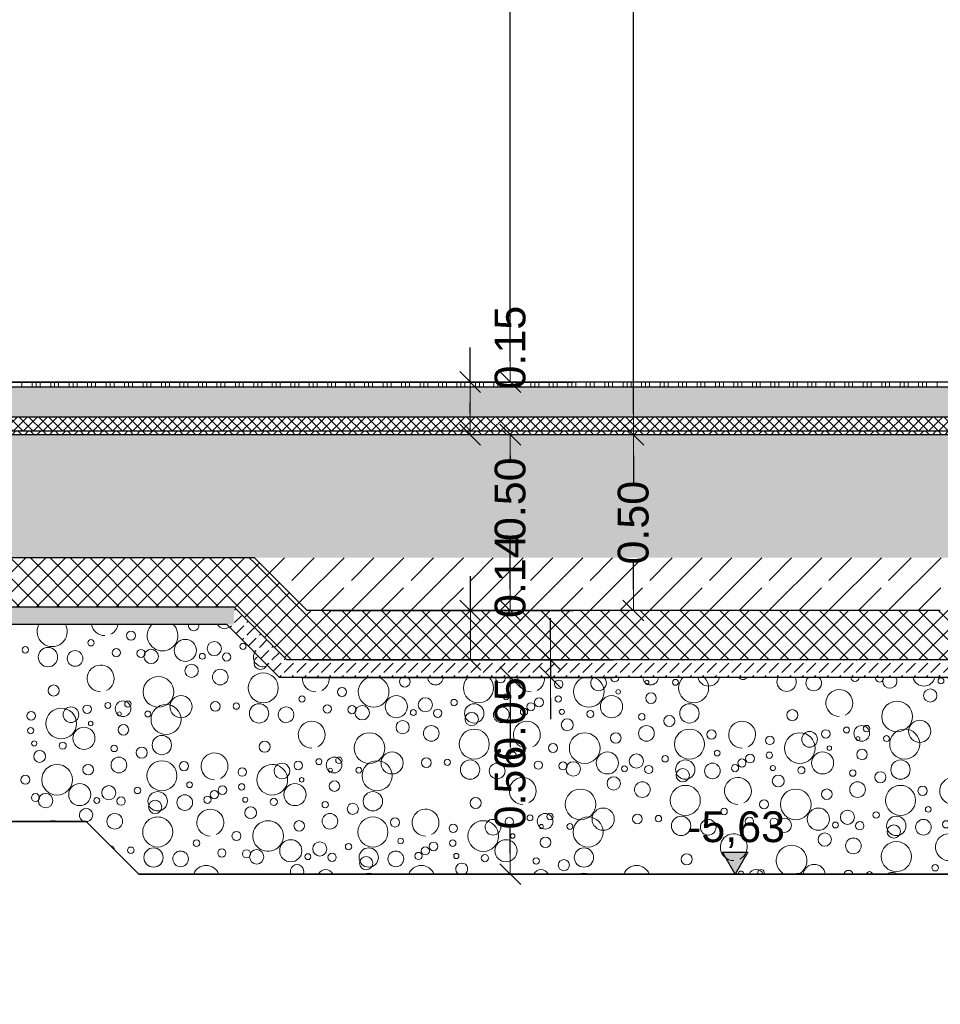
# Model space of a CAD drawing. Header units: metres. Extents: x -12 to 62.3, y -22.2 to 2.8.
# Tile 39 of 214: x 17.6 to 20.3, y -16.2 to -13.4. Entities that reach past the tile are written whole.
import ezdxf

# ---------------------------------------------------------------- set-up
doc = ezdxf.new("R2010")
doc.units = ezdxf.units.M
doc.header["$LTSCALE"] = 20
doc.header["$MEASUREMENT"] = 0
doc.linetypes.add('Strichlinie', pattern=[0.2, 0.15, -0.05])
doc.layers.get('0').update_dxf_attribs({"color": 8, "lineweight": 9})
doc.layers.get('Defpoints').update_dxf_attribs({"color": 8, "lineweight": 9})
for name, color, linetype in [('EG__..___A_____ZEICHNEN', 8, 'Continuous'), ('Neubau__ GHIW - druckfeste Dämmung u BP', 8, 'Continuous'), ('Neubau_A - Bodenaustausch', 8, 'Continuous'), ('Neubau_A - Sauberkeitsschicht', 8, 'Continuous'), ('Neubau_A-Bodenplatte', 8, 'Continuous'), ('Neubau_B-Bodenaufbau', 8, 'Continuous'), ('Neubau_T-Bemaßung', 8, 'Continuous')]:
    doc.layers.add(name, color=color, linetype=linetype)
doc.layers.add('S-Linien _ Schraffuren.2D', color=8, linetype='Continuous', lineweight=9)
doc.styles.add('ERSTELLTER_STIL_2', font='arial.ttf')
doc.dimstyles.new('ERSTELLTER_STIL__1', dxfattribs={"dimtxt": 0.0875, "dimasz": 0.059375, "dimexe": 0.18, "dimexo": 0.0625, "dimgap": 0, "dimtad": 1, "dimzin": 0, "dimdsep": 46, "dimtxsty": 'ERSTELLTER_STIL_2', "dimblk": 'ARROWHEAD_6', "dimblk1": 'ARROWHEAD_6', "dimblk2": 'ARROWHEAD_6', "dimcen": 0.09, "dimclrd": 7, "dimclre": 7, "dimclrt": 7, "dimazin": 0, "dimtfac": 1, "dimtdec": 4, "dimtmove": 0, "dimatfit": 3, "dimfxl": 1, "dimtolj": 1, "dimtzin": 0, "dimarcsym": 0})
pattern_1 = [(45, (2952.9134, -10.175), (-0.0353553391, 0.0353553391), [0.0375, -0.0125]), (45, (2952.9134, -10.139645), (-0.0353553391, 0.0353553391), [0.0375, -0.0125])]
pattern_2 = [(45, (2952.9134, -10.175), (-0.0848528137, 0.0848528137), []), (45, (2952.87097, -10.13257), (-0.0848528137, 0.0848528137), [0.09, -0.03])]
pattern_3 = [(45, (2952.9134, -10.175), (-0.02828427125, 0.02828427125), []), (135, (2952.9134, -10.175), (0.02828427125, 0.02828427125), [])]
pattern_4 = [(135, (2952.9134, -10.175), (0.02828427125, 0.02828427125), []), (225, (2952.9134, -10.175), (-0.02828427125, 0.02828427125), [])]

# ---------------------------------------------------------------- blocks, each defined once
blk = doc.blocks.new('*X370', base_point=(-18420.1572, 0))
at = {"layer": 'Neubau_A - Bodenaustausch', "color": 253, "linetype": 'Continuous', "lineweight": 9, "true_color": 0x9f9f9f}
for centre, radius in [((-21355.1215, -4.9513), 0.0128), ((-21355.4219, -4.9918), 0.00908), ((-21355.3574, -5.0125), 0.0275), ((-21355.2352, -4.9716), 0.00908), ((-21354.9671, -4.9934), 0.0315), ((-21354.8846, -4.9881), 0.0201), ((-21354.8029, -4.9817), 0.00908), ((-21355.2804, -5.0163), 0.0223), ((-21355.1632, -4.9998), 0.0117), ((-21355.0931, -5.002), 0.0115), ((-21355.0641, -5.0106), 0.0205), ((-21354.9186, -5.0101), 0.00837), ((-21354.8496, -5.0121), 0.0118), ((-21354.9491, -5.0516), 0.0189), ((-21355.0434, -5.1113), 0.0436), ((-21354.8677, -5.0693), 0.0223), ((-21354.7455, -5.0999), 0.0427), ((-21355.3414, -5.1075), 0.0158), ((-21354.979, -5.1534), 0.0315), ((-21355.246, -5.1608), 0.0119), ((-21355.1871, -5.1498), 0.00837), ((-21355.144, -5.1593), 0.0223), ((-21355.1303, -5.1458), 0.00908), ((-21355.0218, -5.1899), 0.0427), ((-21354.8816, -5.1527), 0.0137), ((-21354.8219, -5.1518), 0.00908), ((-21354.7574, -5.1725), 0.0275), ((-21355.4052, -5.1795), 0.0119), ((-21355.3198, -5.2013), 0.0436), ((-21355.2922, -5.1763), 0.0223), ((-21355.1547, -5.1742), 0.00574), ((-21355.0735, -5.1742), 0.00837), ((-21355.2362, -5.2013), 0.00642), ((-21355.143, -5.2193), 0.015), ((-21355.4067, -5.2216), 0.00908), ((-21355.2553, -5.2434), 0.0315), ((-21355.0337, -5.2625), 0.0275), ((-21355.3965, -5.2581), 0.00732), ((-21355.3154, -5.2642), 0.0101), ((-21355.1693, -5.2723), 0.00908), ((-21354.7414, -5.2675), 0.0158), ((-21355.3812, -5.295), 0.0169), ((-21355.0908, -5.2841), 0.0158), ((-21355.3316, -5.3613), 0.0436), ((-21355.2431, -5.3325), 0.015), ((-21355.1559, -5.3193), 0.0223), ((-21355.0336, -5.3499), 0.0427), ((-21354.971, -5.3227), 0.013), ((-21355.4215, -5.3613), 0.0128), ((-21354.8052, -5.3395), 0.0119), ((-21355.2671, -5.4034), 0.0315), ((-21354.9548, -5.3755), 0.00812), ((-21354.8067, -5.3816), 0.00908), ((-21355.3931, -5.412), 0.0115), ((-21355.3641, -5.4206), 0.0205), ((-21355.1846, -5.3981), 0.0201), ((-21355.1029, -5.3917), 0.00908), ((-21355.0456, -5.4225), 0.0275), ((-21354.9685, -5.4263), 0.0223), ((-21354.8845, -5.4036), 0.0115), ((-21354.8614, -5.391), 0.0126), ((-21355.2186, -5.4201), 0.00837), ((-21355.1496, -5.4221), 0.0118), ((-21355.0528, -5.4386), 0.0189), ((-21354.9041, -5.4181), 0.0103), ((-21354.7965, -5.4181), 0.00732), ((-21354.7154, -5.4242), 0.0101), ((-21354.7812, -5.455), 0.0169)]:
    blk.add_circle(centre, radius, dxfattribs=at)
for centre, radius, start, end in [((-21355.3455, -4.9399), 0.0427, 152.2733, 27.7268), ((-21355.1959, -4.9131), 0.0382, 190.3598, 270), ((-21355.1959, -4.9131), 0.0382, 296.5651, 349.6402), ((-21355.0316, -4.9513), 0.0436, 134.0002, 45.9998), ((-21354.9431, -4.9225), 0.015, 170.4064, 9.5936), ((-21354.8559, -4.9093), 0.0223, 208.679, 307.6613), ((-21354.7456, -5.0125), 0.0275, 151.7139, 298.2861), ((-21354.7528, -5.0286), 0.0189, 107.6488, 342.3512), ((-21355.2077, -5.0731), 0.0382, 296.5651, 270), ((-21354.6804, -5.1763), 0.0223, 147.7724, 212.2276), ((-21354.884, -5.3231), 0.0382, 296.5651, 270), ((-21354.7198, -5.3613), 0.0436, 61.8419, 298.1581), ((-21354.6922, -5.3363), 0.0223, 108.3346, 251.6654), ((-21355.2491, -5.4616), 0.0189, 284.1225, 255.8775), ((-21355.1677, -5.4793), 0.0223, 358.2255, 181.7745), ((-21354.8959, -5.4831), 0.0382, 4.7003, 175.2997), ((-21355.3434, -5.5213), 0.0436, 71.6094, 108.3906), ((-21355.0455, -5.5099), 0.0427, 44.3782, 135.6218), ((-21354.7316, -5.5213), 0.0436, 71.6094, 108.3906)]:
    blk.add_arc(centre, radius, start, end, dxfattribs=at)
blk = doc.blocks.new('*X374', base_point=(-18420.1572, 0))
at = {"layer": 'Neubau_A - Bodenaustausch', "color": 253, "linetype": 'Continuous', "lineweight": 9, "true_color": 0x9f9f9f}
for centre, radius in [((-21353.9052, -5.0895), 0.0119), ((-21353.6547, -5.0842), 0.00574), ((-21353.5735, -5.0842), 0.00837), ((-21352.8186, -5.0801), 0.00837), ((-21354.6352, -5.1316), 0.00908), ((-21354.5215, -5.1113), 0.0128), ((-21354.3671, -5.1534), 0.0315), ((-21354.0548, -5.1255), 0.00812), ((-21353.9067, -5.1316), 0.00908), ((-21353.7553, -5.1534), 0.0315), ((-21353.7362, -5.1113), 0.00642), ((-21353.643, -5.1293), 0.015), ((-21352.8491, -5.1216), 0.0189), ((-21352.7677, -5.1393), 0.0223), ((-21354.5632, -5.1598), 0.0117), ((-21354.4931, -5.162), 0.0115), ((-21354.4641, -5.1706), 0.0205), ((-21354.2846, -5.1481), 0.0201), ((-21354.2029, -5.1417), 0.00908), ((-21354.1456, -5.1725), 0.0275), ((-21353.9845, -5.1536), 0.0115), ((-21353.9614, -5.141), 0.0126), ((-21353.5337, -5.1725), 0.0275), ((-21352.9434, -5.1813), 0.0436), ((-21354.3186, -5.1701), 0.00837), ((-21354.2496, -5.1721), 0.0118), ((-21354.1528, -5.1886), 0.0189), ((-21354.0685, -5.1763), 0.0223), ((-21354.0041, -5.1681), 0.0103), ((-21353.8965, -5.1681), 0.00732), ((-21353.8154, -5.1742), 0.0101), ((-21353.6693, -5.1823), 0.00908), ((-21353.5908, -5.1941), 0.0158), ((-21353.2414, -5.1775), 0.0158), ((-21354.3491, -5.2116), 0.0189), ((-21354.2677, -5.2293), 0.0223), ((-21353.8812, -5.205), 0.0169), ((-21353.6559, -5.2293), 0.0223), ((-21353.044, -5.2293), 0.0223), ((-21353.0303, -5.2158), 0.00908), ((-21352.879, -5.2234), 0.0315), ((-21354.4434, -5.2713), 0.0436), ((-21354.1455, -5.2599), 0.0427), ((-21353.8316, -5.2713), 0.0436), ((-21353.7431, -5.2425), 0.015), ((-21353.5336, -5.2599), 0.0427), ((-21353.471, -5.2327), 0.013), ((-21353.2198, -5.2713), 0.0436), ((-21353.1922, -5.2463), 0.0223), ((-21353.146, -5.2308), 0.0119), ((-21353.0871, -5.2198), 0.00837), ((-21352.9735, -5.2442), 0.00837), ((-21352.9218, -5.2599), 0.0427), ((-21352.7816, -5.2227), 0.0137), ((-21353.9215, -5.2713), 0.0128), ((-21353.3052, -5.2495), 0.0119), ((-21353.1362, -5.2713), 0.00642), ((-21353.0547, -5.2442), 0.00574), ((-21354.379, -5.3134), 0.0315), ((-21354.0352, -5.2916), 0.00908), ((-21353.7671, -5.3134), 0.0315), ((-21353.6846, -5.3081), 0.0201), ((-21353.6029, -5.3017), 0.00908), ((-21353.4548, -5.2855), 0.00812), ((-21353.3614, -5.301), 0.0126), ((-21353.3067, -5.2916), 0.00908), ((-21353.1553, -5.3134), 0.0315), ((-21353.043, -5.2893), 0.015), ((-21354.646, -5.3208), 0.0119), ((-21354.5871, -5.3098), 0.00837), ((-21354.544, -5.3193), 0.0223), ((-21354.5303, -5.3058), 0.00908), ((-21354.4218, -5.3499), 0.0427), ((-21354.2816, -5.3127), 0.0137), ((-21354.2219, -5.3118), 0.00908), ((-21354.1574, -5.3325), 0.0275), ((-21354.0804, -5.3363), 0.0223), ((-21353.9632, -5.3198), 0.0117), ((-21353.8931, -5.322), 0.0115), ((-21353.8641, -5.3306), 0.0205), ((-21353.6496, -5.3321), 0.0118), ((-21353.5456, -5.3325), 0.0275), ((-21353.4685, -5.3363), 0.0223), ((-21353.4041, -5.3281), 0.0103), ((-21353.3845, -5.3136), 0.0115), ((-21353.2965, -5.3281), 0.00732), ((-21352.9337, -5.3325), 0.0275), ((-21354.5547, -5.3342), 0.00574), ((-21354.4735, -5.3342), 0.00837), ((-21353.7186, -5.3301), 0.00837), ((-21353.5528, -5.3486), 0.0189), ((-21353.2812, -5.365), 0.0169), ((-21353.2154, -5.3342), 0.0101), ((-21353.0693, -5.3423), 0.00908), ((-21352.9908, -5.3541), 0.0158), ((-21354.6553, -5.4034), 0.0315), ((-21354.6362, -5.3613), 0.00642), ((-21354.543, -5.3793), 0.015), ((-21353.7491, -5.3716), 0.0189), ((-21353.6677, -5.3893), 0.0223), ((-21353.0559, -5.3893), 0.0223), ((-21354.4337, -5.4225), 0.0275), ((-21353.8434, -5.4313), 0.0436), ((-21353.5455, -5.4199), 0.0427), ((-21353.2316, -5.4313), 0.0436), ((-21353.1431, -5.4025), 0.015), ((-21352.9336, -5.4199), 0.0427), ((-21352.871, -5.3927), 0.013), ((-21354.5693, -5.4323), 0.00908), ((-21354.4908, -5.4441), 0.0158), ((-21354.1414, -5.4275), 0.0158), ((-21353.3215, -5.4313), 0.0128), ((-21354.5559, -5.4793), 0.0223), ((-21353.944, -5.4793), 0.0223), ((-21353.9303, -5.4658), 0.00908), ((-21353.779, -5.4734), 0.0315), ((-21353.6816, -5.4727), 0.0137), ((-21353.4352, -5.4516), 0.00908), ((-21353.1671, -5.4734), 0.0315), ((-21353.0846, -5.4681), 0.0201), ((-21353.0029, -5.4617), 0.00908), ((-21352.8548, -5.4455), 0.00812), ((-21352.7614, -5.461), 0.0126), ((-21354.6431, -5.4925), 0.015), ((-21354.4336, -5.5099), 0.0427), ((-21354.371, -5.4827), 0.013), ((-21354.2052, -5.4995), 0.0119), ((-21354.1198, -5.5213), 0.0436), ((-21354.0922, -5.4963), 0.0223), ((-21354.046, -5.4808), 0.0119), ((-21353.9871, -5.4698), 0.00837), ((-21353.9547, -5.4942), 0.00574), ((-21353.8735, -5.4942), 0.00837), ((-21353.8218, -5.5099), 0.0427), ((-21353.6219, -5.4718), 0.00908), ((-21353.5574, -5.4925), 0.0275), ((-21353.4804, -5.4963), 0.0223), ((-21353.3632, -5.4798), 0.0117), ((-21353.2931, -5.482), 0.0115), ((-21353.2641, -5.4906), 0.0205), ((-21353.1186, -5.4901), 0.00837), ((-21353.0496, -5.4921), 0.0118), ((-21352.9456, -5.4925), 0.0275), ((-21352.8685, -5.4963), 0.0223), ((-21352.8041, -5.4881), 0.0103), ((-21352.7845, -5.4736), 0.0115), ((-21354.0362, -5.5213), 0.00642), ((-21353.1491, -5.5316), 0.0189), ((-21352.9528, -5.5086), 0.0189), ((-21354.6671, -5.5634), 0.0315), ((-21354.5846, -5.5581), 0.0201), ((-21354.5029, -5.5517), 0.00908), ((-21354.3548, -5.5355), 0.00812), ((-21354.2614, -5.551), 0.0126), ((-21354.2067, -5.5416), 0.00908), ((-21354.0553, -5.5634), 0.0315), ((-21353.943, -5.5393), 0.015), ((-21353.0677, -5.5493), 0.0223), ((-21352.9455, -5.5799), 0.0427), ((-21354.6186, -5.5801), 0.00837), ((-21354.5496, -5.5821), 0.0118), ((-21354.4456, -5.5825), 0.0275), ((-21354.3685, -5.5863), 0.0223), ((-21354.3041, -5.5781), 0.0103), ((-21354.2845, -5.5636), 0.0115), ((-21354.1965, -5.5781), 0.00732), ((-21353.8337, -5.5825), 0.0275), ((-21353.5414, -5.5875), 0.0158), ((-21354.4528, -5.5986), 0.0189), ((-21354.1154, -5.5842), 0.0101), ((-21353.9693, -5.5923), 0.00908), ((-21353.8908, -5.6041), 0.0158), ((-21352.8352, -5.6116), 0.00908)]:
    blk.add_circle(centre, radius, dxfattribs=at)
for centre, radius, start, end in [((-21354.5959, -5.0731), 0.0382, 175.2997, 270), ((-21354.5959, -5.0731), 0.0382, 296.5651, 4.7003), ((-21354.4316, -5.1113), 0.0436, 108.3907, 71.6093), ((-21354.3431, -5.0825), 0.015, 123.5224, 56.4776), ((-21354.2559, -5.0693), 0.0223, 181.7745, 358.2255), ((-21354.1336, -5.0999), 0.0427, 135.6218, 44.3782), ((-21354.071, -5.0727), 0.013, 167.9944, 12.0056), ((-21353.984, -5.0731), 0.0382, 175.2997, 270), ((-21353.984, -5.0731), 0.0382, 296.5651, 4.7003), ((-21353.8198, -5.1113), 0.0436, 108.3907, 71.6093), ((-21353.7922, -5.0863), 0.0223, 133.067, 46.933), ((-21353.746, -5.0708), 0.0119, 176.1982, 3.8018), ((-21353.644, -5.0693), 0.0223, 181.7745, 358.2255), ((-21353.5218, -5.0999), 0.0427, 135.6218, 44.3782), ((-21353.479, -5.0634), 0.0315, 192.1825, 347.8175), ((-21353.3816, -5.0627), 0.0137, 212.1243, 327.8757), ((-21353.3219, -5.0618), 0.00908, 243.9886, 296.0114), ((-21353.2574, -5.0825), 0.0275, 153.1242, 26.8758), ((-21353.1804, -5.0863), 0.0223, 133.067, 46.933), ((-21353.0632, -5.0698), 0.0117, 181.1535, 358.8465), ((-21352.9931, -5.072), 0.0115, 170.0148, 9.9852), ((-21352.9641, -5.0806), 0.0205, 149.0935, 30.9065), ((-21352.8671, -5.0634), 0.0315, 192.1825, 347.8175), ((-21352.7846, -5.0581), 0.0201, 216.3658, 323.6342), ((-21352.7496, -5.0821), 0.0118, 48.6983, 311.3017), ((-21353.1077, -5.1431), 0.0382, 296.5651, 270), ((-21354.6804, -5.1763), 0.0223, 212.2276, 147.7724), ((-21354.6077, -5.2331), 0.0382, 296.5651, 270), ((-21353.9959, -5.2331), 0.0382, 296.5651, 270), ((-21353.384, -5.2331), 0.0382, 296.5651, 270), ((-21354.6922, -5.3363), 0.0223, 251.6654, 108.3346), ((-21354.7198, -5.3613), 0.0436, 298.1581, 61.8419), ((-21354.0077, -5.3931), 0.0382, 296.5651, 270), ((-21353.3959, -5.3931), 0.0382, 296.5651, 270), ((-21352.784, -5.3931), 0.0382, 296.5651, 270), ((-21354.284, -5.4831), 0.0382, 296.5651, 270), ((-21354.7316, -5.5213), 0.0436, 318.0436, 41.9564), ((-21353.4077, -5.5531), 0.0382, 296.5651, 270), ((-21352.7959, -5.5531), 0.0382, 296.5651, 270), ((-21353.2434, -5.5913), 0.0436, 297.4024, 242.5976), ((-21354.1812, -5.615), 0.0169, 297.5927, 242.4073), ((-21354.6491, -5.6216), 0.0189, 333.7846, 206.2154), ((-21354.5677, -5.6393), 0.0223, 24.7066, 155.2934), ((-21354.4455, -5.6699), 0.0427, 68.9918, 111.0082), ((-21354.2959, -5.6431), 0.0382, 20.1035, 159.8965), ((-21353.9559, -5.6393), 0.0223, 24.7066, 155.2934), ((-21353.8336, -5.6699), 0.0427, 68.9918, 111.0082), ((-21353.684, -5.6431), 0.0382, 20.1035, 159.8965), ((-21353.446, -5.6408), 0.0119, 64.6773, 115.3227), ((-21353.3871, -5.6298), 0.00837, 358.732, 181.268), ((-21353.344, -5.6393), 0.0223, 24.7066, 155.2934), ((-21353.3303, -5.6258), 0.00908, 332.1204, 207.8796), ((-21353.2218, -5.6699), 0.0427, 68.9918, 111.0082), ((-21353.179, -5.6334), 0.0315, 6.109, 173.891), ((-21353.0816, -5.6327), 0.0137, 11.5784, 168.4216), ((-21353.0219, -5.6318), 0.00908, 11.7245, 168.2755), ((-21352.9574, -5.6525), 0.0275, 54.5945, 125.4055), ((-21352.7632, -5.6398), 0.0117, 56.5186, 123.4814), ((-21353.771, -5.6427), 0.013, 77.8545, 102.1455)]:
    blk.add_arc(centre, radius, start, end, dxfattribs=at)
blk = doc.blocks.new('*X375', base_point=(-18420.1572, 0))
at = {"layer": 'Neubau_A - Bodenaustausch', "color": 253, "linetype": 'Continuous', "lineweight": 9, "true_color": 0x9f9f9f}
for centre, radius in [((-21354.8215, -5.5213), 0.0128), ((-21354.9352, -5.5416), 0.00908), ((-21355.1219, -5.5618), 0.00908), ((-21355.0574, -5.5825), 0.0275), ((-21354.9804, -5.5863), 0.0223), ((-21354.8632, -5.5698), 0.0117), ((-21354.7931, -5.572), 0.0115), ((-21354.7641, -5.5806), 0.0205)]:
    blk.add_circle(centre, radius, dxfattribs=at)
for centre, radius, start, end in [((-21355.2491, -5.4616), 0.0189, 271.4221, 284.1222), ((-21355.1677, -5.4793), 0.0223, 181.7745, 358.2255), ((-21355.0455, -5.5099), 0.0427, 135.6218, 44.3782), ((-21354.8959, -5.4831), 0.0382, 175.2997, 270), ((-21354.8959, -5.4831), 0.0382, 296.5651, 4.7003), ((-21354.7316, -5.5213), 0.0436, 108.3907, 318.0436), ((-21354.7316, -5.5213), 0.0436, 41.9564, 71.6093), ((-21355.1816, -5.5627), 0.0137, 6.6185, 83.3815), ((-21354.9077, -5.6431), 0.0382, 20.1035, 159.8965)]:
    blk.add_arc(centre, radius, start, end, dxfattribs=at)
blk = doc.blocks.new('ARROWHEAD_6')
at = {"color": 0, "linetype": 'Continuous', "lineweight": 0}
for p, q in [((-0.5, -0.5), (0.5, 0.5)), ((0, 0), (-1, 0))]:
    blk.add_line(p, q, dxfattribs=at)
blk = doc.blocks.new('*D475')
at = {"layer": 'Defpoints', "color": 0, "linetype": 'Continuous', "transparency": 16777216}
for p in [(18.3713, -15.245), (19.0274, -15.245), (18.0713, -15.805)]:
    blk.add_point(p, dxfattribs=at)
at = {"layer": 'Neubau_T-Bemaßung', "linetype": 'Continuous', "lineweight": -2, "transparency": 16777216}
for p, q in [((18.4338, -15.245), (19.2074, -15.245)), ((19.0274, -15.3044), (19.0274, -15.4449)), ((19.0274, -15.7456), (19.0274, -15.6721)), ((18.1338, -15.805), (19.2074, -15.805))]:
    blk.add_line(p, q, dxfattribs=at)
at = {"layer": 'Neubau_T-Bemaßung', "linetype": 'Continuous', "lineweight": -2, "transparency": 16777216, "xscale": 0.059375, "yscale": 0.059375, "zscale": 0.059375}
for p, rotation in [((19.0274, -15.245), 90), ((19.0274, -15.805), 270)]:
    blk.add_blockref('ARROWHEAD_6', p, dxfattribs=dict(at, rotation=rotation))
at = {"layer": 'Neubau_T-Bemaßung', "linetype": 'Continuous', "transparency": 16777216, "insert": (19.0274, -15.5585), "char_height": 0.0875, "attachment_point": 5, "rotation": 90, "style": 'ERSTELLTER_STIL_2'}
blk.add_mtext('\\A1;0.56', dxfattribs=at)
blk = doc.blocks.new('*D476')
at = {"layer": 'Defpoints', "color": 0, "linetype": 'Continuous', "transparency": 16777216}
for p in [(18.3921, -15.195), (19.1414, -15.195), (18.3713, -15.245)]:
    blk.add_point(p, dxfattribs=at)
at = {"layer": 'Neubau_T-Bemaßung', "linetype": 'Continuous', "lineweight": -2, "transparency": 16777216}
for p, q in [((19.1414, -15.1356), (19.1414, -15.0763)), ((18.4546, -15.195), (19.3214, -15.195)), ((19.1414, -15.195), (19.1414, -15.245)), ((18.4338, -15.245), (19.3214, -15.245)), ((19.1414, -15.3044), (19.1414, -15.3637))]:
    blk.add_line(p, q, dxfattribs=at)
at = {"layer": 'Neubau_T-Bemaßung', "linetype": 'Continuous', "lineweight": -2, "transparency": 16777216, "xscale": 0.059375, "yscale": 0.059375, "zscale": 0.059375}
for p, rotation in [((19.1414, -15.195), 270), ((19.1414, -15.245), 90)]:
    blk.add_blockref('ARROWHEAD_6', p, dxfattribs=dict(at, rotation=rotation))
at = {"layer": 'Neubau_T-Bemaßung', "linetype": 'Continuous', "transparency": 16777216, "insert": (19.0274, -15.3637), "char_height": 0.0875, "attachment_point": 5, "rotation": 90, "style": 'ERSTELLTER_STIL_2'}
blk.add_mtext('\\A1;0.05', dxfattribs=at)
blk = doc.blocks.new('*D477')
at = {"layer": 'Defpoints', "color": 0, "linetype": 'Continuous', "transparency": 16777216}
for p in [(18.45, -15.055), (18.914, -15.055), (18.3921, -15.195)]:
    blk.add_point(p, dxfattribs=at)
at = {"layer": 'Neubau_T-Bemaßung', "linetype": 'Continuous', "lineweight": -2, "transparency": 16777216}
for p, q in [((18.914, -15.055), (18.914, -14.9572)), ((18.5125, -15.055), (19.094, -15.055)), ((18.914, -15.1356), (18.914, -15.1144)), ((18.4546, -15.195), (19.094, -15.195))]:
    blk.add_line(p, q, dxfattribs=at)
at = {"layer": 'Neubau_T-Bemaßung', "linetype": 'Continuous', "lineweight": -2, "transparency": 16777216, "xscale": 0.059375, "yscale": 0.059375, "zscale": 0.059375}
for p, rotation in [((18.914, -15.055), 90), ((18.914, -15.195), 270)]:
    blk.add_blockref('ARROWHEAD_6', p, dxfattribs=dict(at, rotation=rotation))
at = {"layer": 'Neubau_T-Bemaßung', "linetype": 'Continuous', "transparency": 16777216, "insert": (19.0274, -14.9572), "char_height": 0.0875, "attachment_point": 5, "rotation": 90, "style": 'ERSTELLTER_STIL_2'}
blk.add_mtext('\\A1;0.14', dxfattribs=at)
blk = doc.blocks.new('*D478')
at = {"layer": 'Defpoints', "color": 0, "linetype": 'Continuous', "transparency": 16777216}
for p in [(19.0274, -14.555), (45.515, -14.555), (18.45, -15.055)]:
    blk.add_point(p, dxfattribs=at)
at = {"layer": 'Neubau_T-Bemaßung', "linetype": 'Continuous', "lineweight": -2, "transparency": 16777216}
for p, q in [((45.4525, -14.555), (18.8474, -14.555)), ((19.0274, -14.6144), (19.0274, -14.6249)), ((19.0274, -14.9956), (19.0274, -14.8519)), ((18.5125, -15.055), (19.2074, -15.055))]:
    blk.add_line(p, q, dxfattribs=at)
at = {"layer": 'Neubau_T-Bemaßung', "linetype": 'Continuous', "lineweight": -2, "transparency": 16777216, "xscale": 0.059375, "yscale": 0.059375, "zscale": 0.059375}
for p, rotation in [((19.0274, -14.555), 90), ((19.0274, -15.055), 270)]:
    blk.add_blockref('ARROWHEAD_6', p, dxfattribs=dict(at, rotation=rotation))
at = {"layer": 'Neubau_T-Bemaßung', "linetype": 'Continuous', "transparency": 16777216, "insert": (19.0274, -14.7384), "char_height": 0.0875, "attachment_point": 5, "rotation": 90, "style": 'ERSTELLTER_STIL_2'}
blk.add_mtext('\\A1;0.50', dxfattribs=at)
blk = doc.blocks.new('*D479')
at = {"layer": 'Defpoints', "color": 0, "linetype": 'Continuous', "transparency": 16777216}
for p in [(14.85, -14.405), (18.9135, -14.405), (45.515, -14.555)]:
    blk.add_point(p, dxfattribs=at)
at = {"layer": 'Neubau_T-Bemaßung', "linetype": 'Continuous', "lineweight": -2, "transparency": 16777216}
for p, q in [((18.9135, -14.405), (18.9135, -14.3072)), ((14.9125, -14.405), (19.0935, -14.405)), ((18.9135, -14.4956), (18.9135, -14.4644)), ((45.4525, -14.555), (18.7335, -14.555))]:
    blk.add_line(p, q, dxfattribs=at)
at = {"layer": 'Neubau_T-Bemaßung', "linetype": 'Continuous', "lineweight": -2, "transparency": 16777216, "xscale": 0.059375, "yscale": 0.059375, "zscale": 0.059375}
for p, rotation in [((18.9135, -14.405), 90), ((18.9135, -14.555), 270)]:
    blk.add_blockref('ARROWHEAD_6', p, dxfattribs=dict(at, rotation=rotation))
at = {"layer": 'Neubau_T-Bemaßung', "linetype": 'Continuous', "transparency": 16777216, "insert": (19.0274, -14.3072), "char_height": 0.0875, "attachment_point": 5, "rotation": 90, "style": 'ERSTELLTER_STIL_2'}
blk.add_mtext('\\A1;0.15', dxfattribs=at)
blk = doc.blocks.new('*D480')
at = {"layer": 'Defpoints', "color": 0, "linetype": 'Continuous', "transparency": 16777216}
for p in [(19.0274, -10.655), (45.53, -10.655), (14.85, -14.405)]:
    blk.add_point(p, dxfattribs=at)
at = {"layer": 'Neubau_T-Bemaßung', "linetype": 'Continuous', "lineweight": -2, "transparency": 16777216}
for p, q in [((45.4675, -10.655), (18.8474, -10.655)), ((19.0274, -10.7144), (19.0274, -12.3528)), ((19.0274, -14.3456), (19.0274, -12.5807)), ((14.9125, -14.405), (19.2074, -14.405))]:
    blk.add_line(p, q, dxfattribs=at)
at = {"layer": 'Neubau_T-Bemaßung', "linetype": 'Continuous', "lineweight": -2, "transparency": 16777216, "xscale": 0.059375, "yscale": 0.059375, "zscale": 0.059375}
for p, rotation in [((19.0274, -10.655), 90), ((19.0274, -14.405), 270)]:
    blk.add_blockref('ARROWHEAD_6', p, dxfattribs=dict(at, rotation=rotation))
at = {"layer": 'Neubau_T-Bemaßung', "linetype": 'Continuous', "transparency": 16777216, "insert": (19.0274, -12.4668), "char_height": 0.0875, "attachment_point": 5, "rotation": 90, "style": 'ERSTELLTER_STIL_2'}
blk.add_mtext('\\A1;3.75', dxfattribs=at)
blk = doc.blocks.new('*D494')
at = {"layer": 'Defpoints', "color": 0, "linetype": 'Continuous', "transparency": 16777216}
for p in [(19.3774, -14.555), (45.515, -14.555), (20.25, -15.055)]:
    blk.add_point(p, dxfattribs=at)
at = {"layer": 'Neubau_T-Bemaßung', "linetype": 'Continuous', "lineweight": -2, "transparency": 16777216}
for p, q in [((45.4525, -14.555), (19.1974, -14.555)), ((19.3774, -14.6144), (19.3774, -14.6917)), ((19.3774, -14.9956), (19.3774, -14.9186)), ((20.1875, -15.055), (19.1974, -15.055))]:
    blk.add_line(p, q, dxfattribs=at)
at = {"layer": 'Neubau_T-Bemaßung', "linetype": 'Continuous', "lineweight": -2, "transparency": 16777216, "xscale": 0.059375, "yscale": 0.059375, "zscale": 0.059375}
for p, rotation in [((19.3774, -14.555), 90), ((19.3774, -15.055), 270)]:
    blk.add_blockref('ARROWHEAD_6', p, dxfattribs=dict(at, rotation=rotation))
at = {"layer": 'Neubau_T-Bemaßung', "linetype": 'Continuous', "transparency": 16777216, "insert": (19.3774, -14.8051), "char_height": 0.0875, "attachment_point": 5, "rotation": 90, "style": 'ERSTELLTER_STIL_2'}
blk.add_mtext('\\A1;0.50', dxfattribs=at)
blk = doc.blocks.new('*D495')
at = {"layer": 'Defpoints', "color": 0, "linetype": 'Continuous', "transparency": 16777216}
for p in [(19.3774, -10.655), (45.53, -10.655), (45.515, -14.555)]:
    blk.add_point(p, dxfattribs=at)
at = {"layer": 'Neubau_T-Bemaßung', "linetype": 'Continuous', "lineweight": -2, "transparency": 16777216}
for p, q in [((45.4675, -10.655), (19.1974, -10.655)), ((19.3774, -10.7144), (19.3774, -12.495)), ((19.3774, -14.4956), (19.3774, -12.722)), ((45.4525, -14.555), (19.1974, -14.555))]:
    blk.add_line(p, q, dxfattribs=at)
at = {"layer": 'Neubau_T-Bemaßung', "linetype": 'Continuous', "lineweight": -2, "transparency": 16777216, "xscale": 0.059375, "yscale": 0.059375, "zscale": 0.059375}
for p, rotation in [((19.3774, -10.655), 90), ((19.3774, -14.555), 270)]:
    blk.add_blockref('ARROWHEAD_6', p, dxfattribs=dict(at, rotation=rotation))
at = {"layer": 'Neubau_T-Bemaßung', "linetype": 'Continuous', "transparency": 16777216, "insert": (19.3774, -12.6085), "char_height": 0.0875, "attachment_point": 5, "rotation": 90, "style": 'ERSTELLTER_STIL_2'}
blk.add_mtext('\\A1;3.90', dxfattribs=at)

msp = doc.modelspace()

# ---------------------------------------------------------------- hatches: boundary and pattern name
at = {"layer": 'Neubau__ GHIW - druckfeste Dämmung u BP', "linetype": 'Continuous'}
h = msp.add_hatch(dxfattribs=at)
h.set_pattern_fill('DÄMMUNG__HART_1_0001', color=256, style=0, pattern_type=2)
h.set_pattern_definition(pattern_3)
h.paths.add_polyline_path([(14.39, -15.045), (18.3, -15.045), (18.3, -14.905), (14.39, -14.905)])
h = msp.add_hatch(dxfattribs=at)
h.set_pattern_fill('DÄMMUNG__HART_1_0001', color=256, style=0, pattern_type=2)
h.set_pattern_definition(pattern_4)
h.paths.add_polyline_path([(18.3, -15.045), (18.2421, -15.045), (18.3921, -15.195), (18.45, -15.195), (18.45, -15.055), (18.3, -14.905)])
h = msp.add_hatch(dxfattribs=at)
h.set_pattern_fill('DÄMMUNG__HART_1_0001', color=256, style=0, pattern_type=2)
h.set_pattern_definition(pattern_4)
h.paths.add_polyline_path([(20.25, -15.195), (20.308, -15.195), (20.458, -15.045), (20.4, -15.045), (20.4, -14.905), (20.25, -15.055)])
h = msp.add_hatch(dxfattribs=at)
h.set_pattern_fill('DÄMMUNG__HART_1_0001', color=256, style=0, pattern_type=2)
h.set_pattern_definition(pattern_3)
h.paths.add_polyline_path([(18.45, -15.055), (18.45, -15.195), (20.25, -15.195), (20.25, -15.055)])
at = {"layer": 'Neubau_A - Sauberkeitsschicht', "linetype": 'Continuous'}
h = msp.add_hatch(dxfattribs=at)
h.set_pattern_fill('BETON__UNBEWEHRT_0001', color=256, style=0, pattern_type=2)
h.set_pattern_definition(pattern_1)
h.paths.add_polyline_path([(14.23, -15.045), (14.23, -15.095), (18.2421, -15.095), (18.2421, -15.045)])
h = msp.add_hatch(dxfattribs=at)
h.set_pattern_fill('BETON__UNBEWEHRT_0001', color=256, style=0, pattern_type=2)
h.set_pattern_definition(pattern_1)
h.paths.add_polyline_path([(18.2421, -15.095), (18.2213, -15.095), (18.3713, -15.245), (18.3921, -15.245), (18.3921, -15.195), (18.2421, -15.045)])
h = msp.add_hatch(dxfattribs=at)
h.set_pattern_fill('BETON__UNBEWEHRT_0001', color=256, style=0, pattern_type=2)
h.set_pattern_definition(pattern_1)
h.paths.add_polyline_path([(18.3921, -15.245), (20.308, -15.245), (20.308, -15.195), (18.3921, -15.195)])
at = {"layer": 'Neubau_A-Bodenplatte', "linetype": 'Continuous'}
h = msp.add_hatch(dxfattribs=at)
h.set_pattern_fill('BETON__STAHLBETON_0001', color=256, style=0, pattern_type=2)
h.set_pattern_definition(pattern_2)
h.paths.add_polyline_path([(45.515, -14.555), (14.39, -14.555), (14.39, -14.905), (45.515, -14.905)])
h = msp.add_hatch(dxfattribs=at)
h.set_pattern_fill('BETON__STAHLBETON_0001', color=256, style=0, pattern_type=2)
h.set_pattern_definition(pattern_2)
h.paths.add_polyline_path([(18.3, -14.905), (18.45, -15.055), (20.25, -15.055), (20.4, -14.905)])
at = {"layer": 'Neubau_B-Bodenaufbau', "linetype": 'Continuous'}
h = msp.add_hatch(dxfattribs=at)
h.set_pattern_fill('BETON__UNBEWEHRT_0001', color=256, style=0, pattern_type=2)
h.set_pattern_definition(pattern_1)
h.paths.add_polyline_path([(14.85, -14.505), (22.275, -14.505), (22.275, -14.42), (14.85, -14.42)])
h = msp.add_hatch(dxfattribs=at)
h.set_pattern_fill('DÄMMUNG__HART_2_0001', color=256, style=0, pattern_type=2)
h.set_pattern_definition([(45, (2952.9134, -10.175), (-0.01414213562, 0.01414213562), []), (135, (2952.9134, -10.175), (0.01414213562, 0.01414213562), [])])
h.paths.add_polyline_path([(14.85, -14.505), (14.85, -14.545), (22.275, -14.545), (22.275, -14.505)])
h = msp.add_hatch(dxfattribs=at)
h.set_pattern_fill('GUßASPHALT_0001', color=256, style=0, pattern_type=2)
h.set_pattern_definition([(45, (2952.9134, -10.175), (-0.01767766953, 0.01767766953), []), (135, (2952.9134, -10.175), (0.01767766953, 0.01767766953), [])])
h.paths.add_polyline_path([(14.85, -14.555), (22.275, -14.555), (22.275, -14.545), (14.85, -14.545)])
at = {"layer": 'Neubau_T-Bemaßung', "linetype": 'Continuous'}
msp.add_hatch(color=256, dxfattribs=at).paths.add_polyline_path([(19.6668, -15.805), (19.703, -15.7425), (19.6305, -15.7425)])

# ---------------------------------------------------------------- linework, layer by layer
at = {"layer": 'EG__..___A_____ZEICHNEN'}
msp.add_lwpolyline([(9.4144, -11.5194), (13.55, -15.655), (14.23, -15.655), (17.8213, -15.655), (17.9713, -15.805), (20.7287, -15.805), (20.8787, -15.655), (23.975, -15.655), (24.115, -15.515), (45.675, -15.515), (46.2521, -15.515), (47.1231, -15.515), (49.9511, -15.515), (54.1607, -11.3054), (62.23, -11.3946), (62.23, -22.195), (-11.9977, -22.195)], dxfattribs=at)
at = {"layer": 'Neubau__ GHIW - druckfeste Dämmung u BP', "linetype": 'Continuous'}
for p in [(18.3, -14.905), (20.25, -15.055)]:
    msp.add_line(p, (18.45, -15.055), dxfattribs=at)
at = {"layer": 'Neubau_A - Bodenaustausch', "linetype": 'Continuous'}
for p, q in [((17.8213, -15.655), (14.23, -15.655)), ((17.8213, -15.655), (17.9713, -15.805)), ((18.3713, -15.805), (17.9713, -15.805)), ((20.3287, -15.805), (18.3713, -15.805))]:
    msp.add_line(p, q, dxfattribs=at)
at = {"layer": 'Neubau_A - Sauberkeitsschicht', "linetype": 'Continuous'}
for p, q in [((18.2421, -15.045), (18.3921, -15.195)), ((18.2213, -15.095), (14.23, -15.095)), ((18.2213, -15.095), (18.3713, -15.245)), ((18.3921, -15.245), (18.3713, -15.245)), ((20.308, -15.245), (18.3921, -15.245))]:
    msp.add_line(p, q, dxfattribs=at)
at = {"layer": 'Neubau_A - Sauberkeitsschicht', "linetype": 'Continuous', "flags": 128}
for points in [[(18.2421, -15.045), (14.39, -15.045), (14.23, -15.045)], [(20.308, -15.195), (20.25, -15.195), (18.45, -15.195), (18.3921, -15.195)]]:
    msp.add_lwpolyline(points, dxfattribs=at)
at = {"layer": 'Neubau_A-Bodenplatte', "linetype": 'Continuous'}
for p, q in [((22.275, -14.555), (14.85, -14.555)), ((18.3, -14.905), (14.39, -14.905))]:
    msp.add_line(p, q, dxfattribs=at)
at = {"layer": 'Neubau_B-Bodenaufbau', "linetype": 'Continuous'}
for p, q in [((22.275, -14.405), (14.85, -14.405)), ((22.275, -14.42), (14.85, -14.42)), ((22.275, -14.505), (14.85, -14.505)), ((22.275, -14.545), (14.85, -14.545))]:
    msp.add_line(p, q, dxfattribs=at)
at = {"layer": 'Neubau_B-Bodenaufbau', "linetype": 'Continuous', "lineweight": 9}
for p, q in [((17.6384, -14.405), (17.6384, -14.42)), ((17.6684, -14.405), (17.6684, -14.42)), ((17.6796, -14.405), (17.6796, -14.42)), ((17.6909, -14.405), (17.6909, -14.42)), ((17.7209, -14.405), (17.7209, -14.42)), ((17.7321, -14.405), (17.7321, -14.42)), ((17.7434, -14.405), (17.7434, -14.42)), ((17.7734, -14.405), (17.7734, -14.42)), ((17.7846, -14.405), (17.7846, -14.42)), ((17.7959, -14.405), (17.7959, -14.42)), ((17.8259, -14.405), (17.8259, -14.42)), ((17.8371, -14.405), (17.8371, -14.42)), ((17.8484, -14.405), (17.8484, -14.42)), ((17.8784, -14.405), (17.8784, -14.42)), ((17.8896, -14.405), (17.8896, -14.42)), ((17.9009, -14.405), (17.9009, -14.42)), ((17.9309, -14.405), (17.9309, -14.42)), ((17.9421, -14.405), (17.9421, -14.42)), ((17.9534, -14.405), (17.9534, -14.42)), ((17.9834, -14.405), (17.9834, -14.42)), ((17.9946, -14.405), (17.9946, -14.42)), ((18.0059, -14.405), (18.0059, -14.42)), ((18.0359, -14.405), (18.0359, -14.42)), ((18.0471, -14.405), (18.0471, -14.42)), ((18.0584, -14.405), (18.0584, -14.42)), ((18.0884, -14.405), (18.0884, -14.42)), ((18.0996, -14.405), (18.0996, -14.42)), ((18.1109, -14.405), (18.1109, -14.42)), ((18.1409, -14.405), (18.1409, -14.42)), ((18.1521, -14.405), (18.1521, -14.42)), ((18.1634, -14.405), (18.1634, -14.42)), ((18.1934, -14.405), (18.1934, -14.42)), ((18.2046, -14.405), (18.2046, -14.42)), ((18.2159, -14.405), (18.2159, -14.42)), ((18.2459, -14.405), (18.2459, -14.42)), ((18.2571, -14.405), (18.2571, -14.42)), ((18.2684, -14.405), (18.2684, -14.42)), ((18.2984, -14.405), (18.2984, -14.42)), ((18.3096, -14.405), (18.3096, -14.42)), ((18.3209, -14.405), (18.3209, -14.42)), ((18.3509, -14.405), (18.3509, -14.42)), ((18.3621, -14.405), (18.3621, -14.42)), ((18.3734, -14.405), (18.3734, -14.42)), ((18.4034, -14.405), (18.4034, -14.42)), ((18.4146, -14.405), (18.4146, -14.42)), ((18.4259, -14.405), (18.4259, -14.42)), ((18.4559, -14.405), (18.4559, -14.42)), ((18.4671, -14.405), (18.4671, -14.42)), ((18.4784, -14.405), (18.4784, -14.42)), ((18.5084, -14.405), (18.5084, -14.42)), ((18.5196, -14.405), (18.5196, -14.42)), ((18.5309, -14.405), (18.5309, -14.42)), ((18.5609, -14.405), (18.5609, -14.42)), ((18.5721, -14.405), (18.5721, -14.42)), ((18.5834, -14.405), (18.5834, -14.42)), ((18.6134, -14.405), (18.6134, -14.42)), ((18.6246, -14.405), (18.6246, -14.42)), ((18.6359, -14.405), (18.6359, -14.42)), ((18.6659, -14.405), (18.6659, -14.42)), ((18.6771, -14.405), (18.6771, -14.42)), ((18.6884, -14.405), (18.6884, -14.42)), ((18.7184, -14.405), (18.7184, -14.42)), ((18.7296, -14.405), (18.7296, -14.42)), ((18.7409, -14.405), (18.7409, -14.42)), ((18.7709, -14.405), (18.7709, -14.42)), ((18.7821, -14.405), (18.7821, -14.42)), ((18.7934, -14.405), (18.7934, -14.42)), ((18.8234, -14.405), (18.8234, -14.42)), ((18.8346, -14.405), (18.8346, -14.42)), ((18.8459, -14.405), (18.8459, -14.42)), ((18.8759, -14.405), (18.8759, -14.42)), ((18.8871, -14.405), (18.8871, -14.42)), ((18.8984, -14.405), (18.8984, -14.42)), ((18.9284, -14.405), (18.9284, -14.42)), ((18.9396, -14.405), (18.9396, -14.42)), ((18.9509, -14.405), (18.9509, -14.42)), ((18.9809, -14.405), (18.9809, -14.42)), ((18.9921, -14.405), (18.9921, -14.42)), ((19.0034, -14.405), (19.0034, -14.42)), ((19.0334, -14.405), (19.0334, -14.42)), ((19.0446, -14.405), (19.0446, -14.42)), ((19.0559, -14.405), (19.0559, -14.42)), ((19.0859, -14.405), (19.0859, -14.42)), ((19.0971, -14.405), (19.0971, -14.42)), ((19.1084, -14.405), (19.1084, -14.42)), ((19.1384, -14.405), (19.1384, -14.42)), ((19.1496, -14.405), (19.1496, -14.42)), ((19.1609, -14.405), (19.1609, -14.42)), ((19.1909, -14.405), (19.1909, -14.42)), ((19.2021, -14.405), (19.2021, -14.42)), ((19.2134, -14.405), (19.2134, -14.42)), ((19.2434, -14.405), (19.2434, -14.42)), ((19.2546, -14.405), (19.2546, -14.42)), ((19.2659, -14.405), (19.2659, -14.42)), ((19.2959, -14.405), (19.2959, -14.42)), ((19.3071, -14.405), (19.3071, -14.42)), ((19.3184, -14.405), (19.3184, -14.42)), ((19.3484, -14.405), (19.3484, -14.42)), ((19.3596, -14.405), (19.3596, -14.42)), ((19.3709, -14.405), (19.3709, -14.42)), ((19.4009, -14.405), (19.4009, -14.42)), ((19.4121, -14.405), (19.4121, -14.42)), ((19.4234, -14.405), (19.4234, -14.42)), ((19.4534, -14.405), (19.4534, -14.42)), ((19.4646, -14.405), (19.4646, -14.42)), ((19.4759, -14.405), (19.4759, -14.42)), ((19.5059, -14.405), (19.5059, -14.42)), ((19.5171, -14.405), (19.5171, -14.42)), ((19.5284, -14.405), (19.5284, -14.42)), ((19.5584, -14.405), (19.5584, -14.42)), ((19.5696, -14.405), (19.5696, -14.42)), ((19.5809, -14.405), (19.5809, -14.42)), ((19.6109, -14.405), (19.6109, -14.42)), ((19.6221, -14.405), (19.6221, -14.42)), ((19.6334, -14.405), (19.6334, -14.42)), ((19.6634, -14.405), (19.6634, -14.42)), ((19.6746, -14.405), (19.6746, -14.42)), ((19.6859, -14.405), (19.6859, -14.42)), ((19.7159, -14.405), (19.7159, -14.42)), ((19.7271, -14.405), (19.7271, -14.42)), ((19.7384, -14.405), (19.7384, -14.42)), ((19.7684, -14.405), (19.7684, -14.42)), ((19.7796, -14.405), (19.7796, -14.42)), ((19.7909, -14.405), (19.7909, -14.42)), ((19.8209, -14.405), (19.8209, -14.42)), ((19.8321, -14.405), (19.8321, -14.42)), ((19.8434, -14.405), (19.8434, -14.42)), ((19.8734, -14.405), (19.8734, -14.42)), ((19.8846, -14.405), (19.8846, -14.42)), ((19.8959, -14.405), (19.8959, -14.42)), ((19.9259, -14.405), (19.9259, -14.42)), ((19.9371, -14.405), (19.9371, -14.42)), ((19.9484, -14.405), (19.9484, -14.42)), ((19.9784, -14.405), (19.9784, -14.42)), ((19.9896, -14.405), (19.9896, -14.42)), ((20.0009, -14.405), (20.0009, -14.42)), ((20.0309, -14.405), (20.0309, -14.42)), ((20.0421, -14.405), (20.0421, -14.42)), ((20.0534, -14.405), (20.0534, -14.42)), ((20.0834, -14.405), (20.0834, -14.42)), ((20.0946, -14.405), (20.0946, -14.42)), ((20.1059, -14.405), (20.1059, -14.42)), ((20.1359, -14.405), (20.1359, -14.42)), ((20.1471, -14.405), (20.1471, -14.42)), ((20.1584, -14.405), (20.1584, -14.42)), ((20.1884, -14.405), (20.1884, -14.42)), ((20.1996, -14.405), (20.1996, -14.42)), ((20.2109, -14.405), (20.2109, -14.42)), ((20.2409, -14.405), (20.2409, -14.42))]:
    msp.add_line(p, q, dxfattribs=at)
at = {"layer": 'Neubau_T-Bemaßung', "linetype": 'Continuous'}
for p, q in [((19.6668, -15.805), (19.6305, -15.7425)), ((19.6305, -15.7425), (19.703, -15.7425)), ((19.703, -15.7425), (19.6668, -15.805)), ((19.6668, -15.805), (19.6199, -15.805)), ((19.6668, -15.805), (19.7137, -15.805))]:
    msp.add_line(p, q, dxfattribs=at)
at = {"layer": 'S-Linien _ Schraffuren.2D', "color": 21, "linetype": 'Strichlinie', "flags": 128}
msp.add_lwpolyline([(54.1607, -11.3054), (52.23, -11.284), (48.5204, -11.243), (46.1146, -11.201), (45.9894, -11.1053), (43.0553, -11.0705), (36.8715, -10.9761), (32.342, -10.9037), (27.1349, -10.8189), (17.8029, -10.6526), (12.8627, -10.5786), (12.7626, -10.6353), (12.3922, -10.6329), (10.3622, -10.6318), (8.3064, -10.614), (8.2075, -10.6292), (1.2151, -10.6559), (-0.1429, -10.7019), (-2.2849, -10.6801), (-1.3, -11.665), (0.34, -11.665), (0.34, -11.405), (9.14, -11.405), (13.39, -15.655), (17.8213, -15.655), (17.9713, -15.805), (20.7287, -15.805), (20.8787, -15.655), (23.975, -15.655), (24.115, -15.515), (49.9511, -15.515)], close=True, dxfattribs=at)

# ---------------------------------------------------------------- block references
at = {"layer": 'Neubau_A - Bodenaustausch'}
for name in ['*X370', '*X374', '*X375']:
    msp.add_blockref(name, (2952.9134, -10.175), dxfattribs=at)

# ---------------------------------------------------------------- texts
at = {"layer": 'Neubau_T-Bemaßung', "insert": (19.53, -15.73), "char_height": 0.0875, "attachment_point": 7, "style": 'ERSTELLTER_STIL_2'}
msp.add_mtext('\\A1;-5,63', dxfattribs=at)

# ---------------------------------------------------------------- dimensions: what is measured, and where the dimension line sits
at = {"layer": 'Neubau_T-Bemaßung', "linetype": 'Continuous'}
for base, p1, p2, picture, middle in [((19.0274, -10.655), (14.85, -14.405), (45.53, -10.655), '*D480', (19.0274, -12.4668)), ((19.3774, -10.655), (45.515, -14.555), (45.53, -10.655), '*D495', (19.3774, -12.6085)), ((18.9135, -14.405), (45.515, -14.555), (14.85, -14.405), '*D479', (19.0274, -14.3072)), ((19.0274, -14.555), (18.45, -15.055), (45.515, -14.555), '*D478', (19.0274, -14.7384)), ((19.3774, -14.555), (20.25, -15.055), (45.515, -14.555), '*D494', (19.3774, -14.8051)), ((18.914, -15.055), (18.3921, -15.195), (18.45, -15.055), '*D477', (19.0274, -14.9572)), ((19.1414, -15.195), (18.3713, -15.245), (18.3921, -15.195), '*D476', (19.0274, -15.3637)), ((19.0274, -15.245), (18.0713, -15.805), (18.3713, -15.245), '*D475', (19.0274, -15.5585))]:
    dim = msp.add_linear_dim(base=base, p1=p1, p2=p2, angle=90, dimstyle='ERSTELLTER_STIL__1', override={"dimclrd": 256, "dimclre": 256, "dimclrt": 256}, dxfattribs=at)
    dim.commit()
    dim.dimension.update_dxf_attribs({"geometry": picture, "text_midpoint": middle, "dimtype": 160, "text_rotation": 90})

doc.saveas('drawing.dxf')
